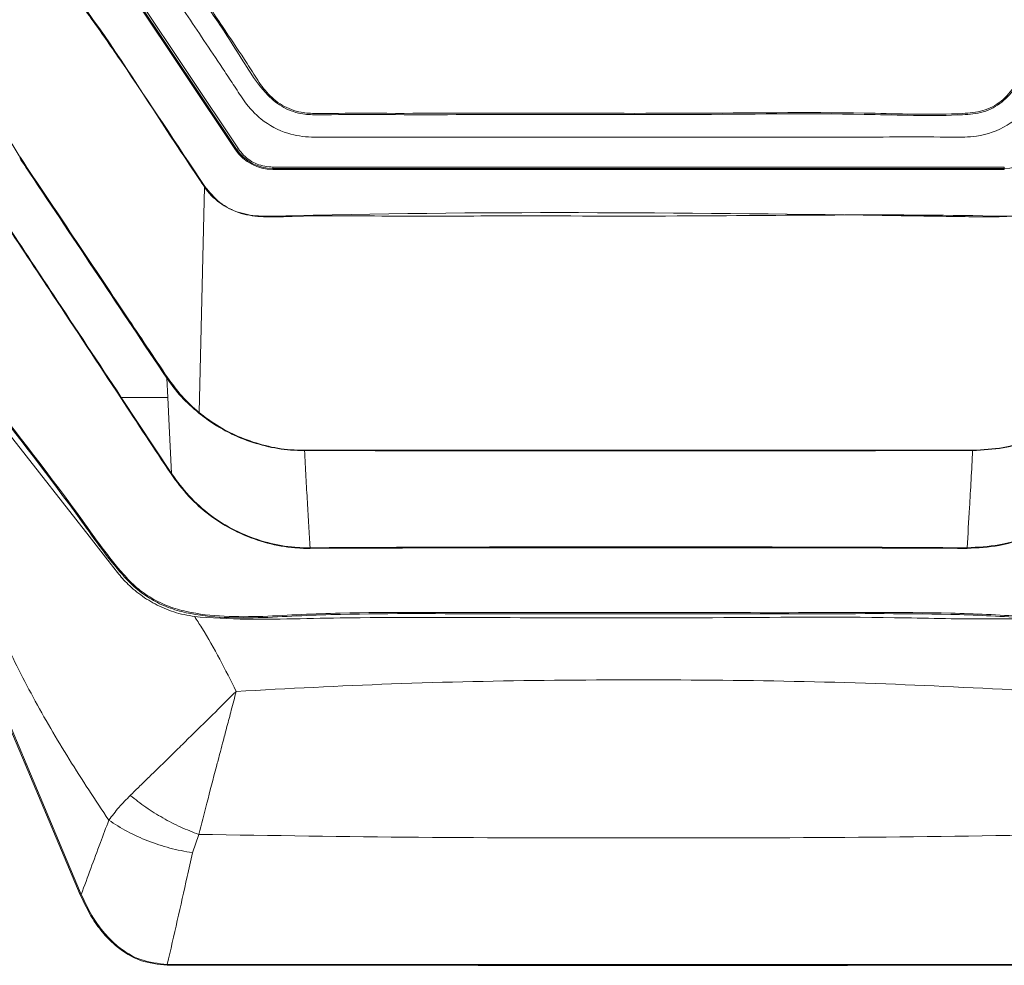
# Model space of a CAD drawing. Header units: millimetres. Extents: x 240 to 2023, y 154 to 1434.
# Tile 21 of 51: x 330 to 449, y 802 to 916. Entities that reach past the tile are written whole.
import ezdxf

# ---------------------------------------------------------------- set-up
doc = ezdxf.new("R2010")
doc.units = ezdxf.units.MM
doc.header["$LTSCALE"] = 7.5

msp = doc.modelspace()

# ---------------------------------------------------------------- linework, layer by layer
at = {"color": 7, "linetype": 'Continuous', "lineweight": 15}
for p, q in [((356.38, 900.1), (342.33, 921.14)), ((342.46, 921.21), (356.5, 900.18)), ((356.72, 900.22), (342.68, 921.25)), ((356.5, 900.18), (356.72, 900.22)), ((360.88, 897.84), (360.88, 897.99)), ((449.11, 897.99), (360.88, 897.99)), ((449.11, 897.84), (449.11, 897.99)), ((360.88, 897.84), (360.88, 897.7)), ((360.88, 897.84), (449.11, 897.84)), ((449.11, 897.7), (360.88, 897.7)), ((449.11, 897.84), (449.11, 897.7)), ((352.62, 895.62), (351.98, 868.4)), ((348.07, 872.53), (348.19, 870.21)), ((342.59, 870.21), (348.66, 861)), ((364.7, 863.82), (364.7, 863.78)), ((444.62, 852.06), (444.62, 852.06)), ((330.98, 825.95), (324.43, 841.49)), ((324.57, 841.54), (331.12, 826)), ((337.64, 810.16), (330.98, 825.95)), ((331.12, 826), (337.77, 810.21)), ((351.94, 817.45), (351.17, 815.23))]:
    msp.add_line(p, q, dxfattribs=at)
at = {"color": 7, "linetype": 'Continuous', "lineweight": 15, "flags": 128}
for points in [[(325.85, 869.86), (325.9, 869.8), (326.07, 869.58), (326.76, 868.7), (329.51, 865.19), (338.72, 853.45)], [(348.19, 870.21), (348.36, 866.79), (348.66, 861)]]:
    msp.add_lwpolyline(points, dxfattribs=at)
at = {"color": 7, "linetype": 'Continuous', "lineweight": 15}
for centre, radius, start, end in [((356.95, 899.31), 0.972, 116.9697, 125.4942), ((360.88, 903.11), 5.41, 213.7519, 270.0147), ((360.88, 903.1), 5.27, 213.7519, 270.0148), ((449.11, 903.1), 5.27, 269.9852, 326.2481), ((354.33, 893.17), 2.99, 123.6317, 124.7859), ((343.52, 868.69), 1.78, 121.5901, 123.9873), ((351.23, 868.96), 0.934, 317.5685, 323.2447), ((331.85, 823.97), 2.16, 109.8917, 113.6343), ((338.78, 807.53), 2.87, 110.7347, 113.3935), ((349.04, 801.67), 0.898, 174.3642, 180.4578)]:
    msp.add_arc(centre, radius, start, end, dxfattribs=at)
for points, knots in [([(345, 1133.48), (345, 1094.15), (345, 1037.51), (345, 973.26), (345, 947.34), (345, 937.73), (345, 934.74), (345, 931.75), (345, 928.75), (345, 925.7), (346.25, 922.47), (348.47, 919.5), (350.64, 916.15), (352.86, 912.86), (354.71, 910.06), (356.29, 907.74), (357.56, 905.68), (359.55, 903.49), (362.4, 901.97), (365.36, 901.56), (367.85, 901.64), (370.13, 901.62), (375.53, 901.63), (383.99, 901.62), (395.58, 901.62), (407.19, 901.62), (418.92, 901.63), (430.83, 901.6), (439.77, 901.67), (446.12, 901.58), (449.49, 902.79), (452.08, 905.1), (453.59, 907.57), (454.98, 909.6), (456.27, 911.55), (457.61, 913.55), (458.99, 915.63), (460.45, 917.81), (461.91, 920.04), (463.55, 922.32), (464.88, 925.08), (465.88, 952.37), (464.33, 1021.42), (464.74, 1089.94), (465, 1133.48)], [0, 0, 0, 0, 0.210693, 0.303394, 0.344186, 0.349529, 0.354871, 0.360213, 0.365556, 0.370983, 0.376371, 0.383753, 0.390783, 0.397775, 0.404988, 0.40878, 0.412789, 0.417945, 0.424439, 0.429606, 0.433738, 0.437806, 0.441821, 0.462638, 0.483084, 0.503898, 0.524796, 0.545874, 0.567667, 0.572739, 0.579753, 0.586225, 0.590909, 0.595245, 0.599402, 0.603452, 0.60811, 0.612766, 0.617496, 0.622393, 0.627865, 0.633556, 0.767142, 1, 1, 1, 1]), ([(335.05, 1132), (335.05, 1131.9), (335.05, 1131.4), (335.05, 1129.3), (335.05, 1120.91), (335.05, 1087.37), (335.13, 1028.71), (334.85, 971.2), (335.15, 937.43), (334.95, 928.7), (334.74, 924.18), (336.23, 919.66), (339.22, 915.66), (344.89, 907.43), (349.32, 900.72), (352.67, 895.66)], [0, 0, 0, 0, 0.0012403, 0.0062009, 0.0260436, 0.1054143, 0.4228969, 0.7544879, 0.8203545, 0.8418606, 0.8632993, 0.8757226, 0.9001819, 0.9246845, 1, 1, 1, 1]), ([(462.45, 1132.98), (462.44, 1117.86), (462.42, 1087.63), (462.43, 1042.22), (462.32, 996.79), (462.65, 960.31), (462.19, 937.81), (462.55, 929.43), (462.47, 926.4), (461.45, 923.92), (460.13, 921.99), (457.33, 918.04), (454.14, 913.27), (451.1, 908.34), (448.93, 905.73), (446.61, 904.51), (441.38, 904.09), (430.04, 904.55), (412.46, 904.29), (392.82, 904.4), (377.98, 904.29), (369.55, 904.38), (366.11, 904.28), (364.04, 904.4), (361.86, 905.22), (359.39, 907.41), (357.23, 910.85), (354.56, 915.17), (351.44, 919.53), (348.69, 923.29), (347.3, 927.45), (347.44, 931.58), (347.91, 947.58), (347.44, 975.27), (347.63, 1014.42), (347.57, 1053.96), (347.57, 1093.48), (347.55, 1119.81), (347.54, 1132.98)], [0, 0, 0, 0, 0.082469, 0.164937, 0.247406, 0.329874, 0.363611, 0.369672, 0.375674, 0.379842, 0.38409, 0.388344, 0.406253, 0.415289, 0.419902, 0.424528, 0.429085, 0.448203, 0.486447, 0.52469, 0.555112, 0.567209, 0.570564, 0.573901, 0.578426, 0.582953, 0.591628, 0.600328, 0.610631, 0.620907, 0.625421, 0.634229, 0.643078, 0.712831, 0.784598, 0.856365, 0.928182, 1, 1, 1, 1]), ([(347.68, 1132.99), (347.69, 1119.82), (347.71, 1093.49), (347.73, 1053.97), (347.72, 1014.43), (347.78, 975.25), (347.61, 947.64), (347.75, 932.39), (347.65, 929.16), (347.66, 926.71), (348.5, 924.23), (350.03, 922), (352.2, 918.92), (354.61, 915.21), (357.03, 911.68), (358.73, 908.98), (360.06, 906.96), (361.94, 905.36), (364.07, 904.53), (366.12, 904.47), (369.55, 904.5), (377.98, 904.48), (392.82, 904.53), (412.46, 904.44), (430.04, 904.7), (441.37, 904.24), (446.57, 904.66), (448.84, 905.85), (450.99, 908.43), (454.01, 913.36), (457.47, 918.39), (460.27, 922.55), (461.52, 924.49), (462.17, 926.09), (462.31, 927.78), (462.26, 929.98), (462.31, 937.84), (462.23, 960.29), (462.27, 996.8), (462.26, 1042.23), (462.28, 1087.63), (462.3, 1117.87), (462.31, 1132.99)], [0, 0, 0, 0, 0.071874, 0.14376, 0.215583, 0.287419, 0.357232, 0.366043, 0.370461, 0.37486, 0.379286, 0.38442, 0.389567, 0.399852, 0.408528, 0.412874, 0.417209, 0.421647, 0.426086, 0.429388, 0.432729, 0.444836, 0.475287, 0.513561, 0.551847, 0.570983, 0.575461, 0.579998, 0.584525, 0.593569, 0.611495, 0.617739, 0.620915, 0.624066, 0.627042, 0.630039, 0.636072, 0.669839, 0.75237, 0.834919, 0.91745, 1, 1, 1, 1]), ([(352.67, 895.66), (353.24, 894.97), (354.37, 893.59), (356.41, 892.58), (358.57, 892.09), (360.8, 892.06), (386.93, 892.76), (414.7, 892.46), (443.93, 892.03), (449, 891.95), (452.5, 892.26), (454.44, 892.87), (456.77, 894.7), (458.66, 897.26), (460.45, 900.17), (464.53, 906.68), (468.68, 912.95), (472.94, 918.88), (474.18, 920.83), (475.17, 923.88), (475.67, 928.04), (475.61, 933.75), (475.13, 939.48), (474.19, 967.72), (475.44, 1031.9), (475.13, 1094.16), (474.94, 1132)], [0, 0, 0, 0, 0.007613, 0.015224, 0.019009, 0.026605, 0.03423, 0.244001, 0.264877, 0.285732, 0.287451, 0.295101, 0.302751, 0.312521, 0.322353, 0.332187, 0.37862, 0.386928, 0.395179, 0.398241, 0.414488, 0.430886, 0.447451, 0.463931, 0.674156, 1, 1, 1, 1]), ([(352.62, 895.62), (352.57, 895.71), (352.29, 896.12), (351.12, 897.87), (346.44, 904.83), (341.46, 912.93), (336.04, 920.06), (335.05, 922.79), (334.96, 924.11), (334.96, 924.42), (334.96, 924.42)], [0, 0, 0, 0, 0.008816, 0.044081, 0.185141, 0.749382, 0.88356, 0.97271, 0.999998, 1, 1, 1, 1]), ([(475.04, 924.42), (475.04, 924.42), (475.04, 923.74), (474.8, 922.04), (473.53, 919.6), (472.23, 917.87), (471.28, 916.45), (469.68, 914.06), (466.25, 908.87), (462.23, 903.09), (459.01, 897.81), (456.98, 894.79), (454.45, 892.84), (452.03, 892.1), (449.76, 892.05), (435.71, 892.38), (414.73, 892.01), (389.88, 892.14), (374.98, 892.05), (366.75, 892.18), (362.17, 892.01), (359.42, 891.94), (356.73, 892.36), (354.36, 893.61), (353.1, 894.87), (352.62, 895.62), (352.62, 895.62)], [0, 0, 0, 0, 0, 0.014451, 0.035902, 0.057673, 0.060586, 0.072239, 0.118847, 0.193015, 0.221959, 0.25072, 0.269747, 0.288754, 0.303336, 0.317968, 0.587533, 0.749252, 0.846273, 0.904478, 0.924118, 0.943733, 0.963015, 0.981049, 1, 1, 1, 1, 1]), ([(327.07, 909.99), (327.08, 909.47), (327.16, 907.36), (327.86, 904.21), (329.16, 901.15), (330.08, 899.69), (330.42, 899.15)], [0, 0, 0, 0, 0.136148, 0.549732, 0.833803, 1, 1, 1, 1]), ([(330.42, 899.15), (330.41, 899.15), (330.4, 899.14), (330.37, 899.13), (330.35, 899.11), (330.34, 899.1)], [0, 0, 0, 0, 0.171563, 0.491369, 1, 1, 1, 1]), ([(348.07, 872.53), (345.31, 876.66), (339.81, 884.91), (333.9, 893.76), (330.74, 898.5), (330.34, 899.1)], [0, 0, 0, 0, 0.4657618, 0.9315237, 1, 1, 1, 1]), ([(330.42, 899.15), (334.68, 892.79), (340.59, 883.94), (346.51, 875.08), (348.17, 872.6)], [0, 0, 0, 0, 0.719642, 1, 1, 1, 1]), ([(360.88, 897.99), (360.23, 898.07), (358.93, 898.22), (357.51, 899.18), (356.92, 899.96), (356.72, 900.22)], [0, 0, 0, 0, 0.399188, 0.798375, 1, 1, 1, 1]), ([(342.52, 870.17), (339.8, 874.3), (335.04, 881.51), (330.28, 888.71), (328.25, 891.79)], [0, 0, 0, 0, 0.572521, 1, 1, 1, 1]), ([(328.29, 891.82), (330.33, 888.74), (335.09, 881.55), (339.86, 874.34), (342.59, 870.21)], [0, 0, 0, 0, 0.427457, 1, 1, 1, 1]), ([(341.09, 819.17), (339.47, 821.61), (336.28, 826.45), (331.9, 833.92), (328.12, 841.55), (324.68, 849.15), (321.37, 856.71), (318, 864.22), (314.39, 871.76), (311.76, 876.72), (310.42, 879.22)], [0, 0, 0, 0, 0.13028, 0.258355, 0.383523, 0.507426, 0.62909, 0.751155, 0.874282, 1, 1, 1, 1]), ([(348.17, 872.6), (348.16, 872.6), (348.14, 872.58), (348.12, 872.57), (348.09, 872.55), (348.08, 872.54), (348.07, 872.53)], [0, 0, 0, 0, 0.249974, 0.499947, 0.749964, 1, 1, 1, 1]), ([(351.92, 868.33), (351.21, 868.95), (349.78, 870.2), (348.64, 871.75), (348.07, 872.53)], [0, 0, 0, 0, 0.494311, 1, 1, 1, 1]), ([(348.17, 872.6), (348.73, 871.84), (349.85, 870.3), (351.24, 869.02), (351.98, 868.4), (351.98, 868.4)], [0, 0, 0, 0, 0.49392, 0.99999, 1, 1, 1, 1]), ([(484.02, 870.83), (482.2, 868.45), (476.72, 861.32), (471.09, 853.29), (466.13, 847.5), (464.22, 846.05), (462.11, 844.93), (459.23, 844.03), (455.59, 843.6), (451.28, 843.6), (446.97, 843.88), (437.98, 844.17), (424.27, 844.02), (405.84, 844.13), (387.41, 844.03), (373.58, 844.17), (364.35, 843.88), (359.68, 843.59), (355.03, 843.57), (351.18, 843.96), (348.24, 844.79), (346.19, 845.79), (344.32, 847.1), (341.39, 850.18), (335.66, 858.42), (329.98, 865.69), (325.97, 870.83)], [0, 0, 0, 0, 0.049323, 0.147913, 0.160974, 0.174033, 0.187075, 0.200121, 0.223561, 0.247152, 0.270917, 0.294596, 0.394954, 0.495411, 0.595868, 0.696226, 0.721826, 0.747506, 0.773028, 0.798411, 0.810836, 0.823262, 0.835733, 0.848194, 0.892794, 1, 1, 1, 1]), ([(326.06, 870.92), (330.07, 865.78), (335.75, 858.51), (341.48, 850.28), (344.4, 847.21), (346.25, 845.92), (348.27, 844.93), (351.2, 844.1), (355.03, 843.71), (359.68, 843.73), (364.34, 844.03), (373.57, 844.32), (387.4, 844.18), (405.84, 844.28), (424.27, 844.17), (437.98, 844.32), (446.98, 844.03), (451.28, 843.75), (455.58, 843.74), (459.21, 844.17), (462.07, 845.07), (464.16, 846.17), (466.05, 847.61), (471, 853.39), (476.63, 861.41), (482.1, 868.54), (483.93, 870.92)], [0, 0, 0, 0, 0.1073523, 0.1519806, 0.1643195, 0.1766684, 0.1889797, 0.2012908, 0.2266705, 0.2521898, 0.277868, 0.3034655, 0.4039814, 0.5045964, 0.6052115, 0.7057273, 0.7293959, 0.7531511, 0.776732, 0.8001617, 0.8130883, 0.8260119, 0.8389488, 0.8518878, 0.950609, 1, 1, 1, 1]), ([(348.6, 860.96), (348.6, 860.96), (346.55, 864.02), (344.54, 867.09), (342.52, 870.17)], [0, 0, 0, 0, 0.000323, 1, 1, 1, 1]), ([(348.19, 870.21), (347.28, 870.21), (345.43, 870.21), (343.55, 870.21), (342.59, 870.21)], [0, 0, 0, 0, 0.488411, 1, 1, 1, 1]), ([(445.29, 863.82), (446.53, 863.89), (448.84, 864.01), (452.15, 864.95), (455.08, 866.29), (457.77, 868.05), (459.25, 869.53), (460, 870.27)], [0, 0, 0, 0, 0.223919, 0.418567, 0.618636, 0.806804, 1, 1, 1, 1]), ([(460.07, 870.21), (459.33, 869.48), (457.83, 868.02), (455.16, 866.27), (452.2, 864.91), (448.88, 863.97), (446.53, 863.85), (445.29, 863.78)], [0, 0, 0, 0, 0.18857, 0.381666, 0.576249, 0.776247, 1, 1, 1, 1]), ([(364.7, 863.78), (364.14, 863.79), (362.55, 863.83), (359.95, 864.27), (357.6, 865.03), (355.57, 865.94), (353.81, 866.88), (352.55, 867.84), (351.92, 868.33)], [0, 0, 0, 0, 0.1215419, 0.3451104, 0.5687625, 0.6539119, 0.8270404, 1, 1, 1, 1]), ([(351.98, 868.4), (351.98, 868.4), (352.66, 867.83), (354.38, 866.59), (357.04, 865.28), (359.96, 864.31), (362.55, 863.87), (364.14, 863.83), (364.7, 863.82)], [0, 0, 0, 0, 0.0000047, 0.2152575, 0.43081, 0.6546128, 0.8783269, 1, 1, 1, 1]), ([(364.7, 863.82), (374.81, 863.82), (389.96, 863.83), (415.22, 863.83), (431.98, 863.83), (443.69, 863.82), (445.29, 863.82)], [0, 0, 0, 0, 0.376115, 0.564173, 0.940288, 1, 1, 1, 1]), ([(445.29, 863.78), (445.19, 863.78), (444.69, 863.78), (442.59, 863.78), (430.98, 863.77), (414.72, 863.77), (389.96, 863.77), (374.81, 863.77), (364.7, 863.78)], [0, 0, 0, 0, 0.003723, 0.018613, 0.078176, 0.435829, 0.623886, 1, 1, 1, 1]), ([(365.37, 852.06), (365.32, 852.94), (365.2, 854.7), (365.04, 857.58), (364.87, 860.61), (364.76, 862.72), (364.7, 863.78)], [0, 0, 0, 0, 0.243861, 0.490713, 0.742946, 1, 1, 1, 1]), ([(445.29, 863.78), (445.23, 862.6), (445.11, 860.26), (444.88, 856.25), (444.72, 853.64), (444.62, 852.06)], [0, 0, 0, 0, 0.286859, 0.56783, 1, 1, 1, 1]), ([(445.29, 863.82), (445.29, 863.81), (445.29, 863.8), (445.29, 863.79), (445.29, 863.78)], [0, 0, 0, 0, 0.45864, 1, 1, 1, 1]), ([(445.29, 863.78), (445.29, 863.78), (445.29, 863.78), (445.29, 863.78), (445.29, 863.78)], [0, 0, 0, 0, 0.6032833, 1, 1, 1, 1]), ([(348.66, 861), (348.65, 860.99), (348.63, 860.98), (348.61, 860.96), (348.6, 860.96)], [0, 0, 0, 0, 0.500031, 1, 1, 1, 1]), ([(365.37, 851.98), (365.35, 851.98), (365.01, 851.94), (364.11, 852.02), (362.14, 852.15), (359.37, 852.77), (356.2, 854.04), (353.25, 855.87), (350.65, 858.18), (349.28, 860.03), (348.6, 860.96)], [0, 0, 0, 0, 0.003913, 0.051997, 0.135704, 0.303558, 0.477868, 0.652182, 0.826, 1, 1, 1, 1]), ([(348.66, 861), (349.34, 860.08), (350.71, 858.23), (353.29, 855.92), (356.23, 854.1), (359.39, 852.82), (362.15, 852.24), (364.14, 852.05), (365.03, 852.05), (365.37, 852.06)], [0, 0, 0, 0, 0.174022, 0.34786, 0.5222, 0.696543, 0.864429, 0.948164, 1, 1, 1, 1]), ([(444.62, 852.06), (445.91, 852.12), (448.2, 852.24), (451.37, 853.12), (454.09, 854.3), (456.58, 855.88), (459.1, 858.03), (460.56, 859.87), (461.33, 861), (461.33, 861)], [0, 0, 0, 0, 0.195616, 0.346891, 0.498164, 0.645477, 0.792783, 0.999945, 1, 1, 1, 1]), ([(461.4, 860.96), (460.58, 859.86), (459.17, 857.97), (456.62, 855.83), (454.13, 854.24), (451.4, 853.06), (448.21, 852.16), (445.92, 852.05), (444.62, 851.98)], [0, 0, 0, 0, 0.207217, 0.354508, 0.50181, 0.653083, 0.804356, 1, 1, 1, 1]), ([(338.72, 853.45), (339.48, 852.5), (340.61, 851.06), (342.12, 849.06), (343.45, 847.52), (345.15, 846.13), (347.21, 844.93), (349.55, 844.02), (351.25, 843.79), (352.11, 843.67)], [0, 0, 0, 0, 0.22074, 0.332316, 0.44359, 0.574115, 0.708461, 0.851769, 1, 1, 1, 1]), ([(365.37, 852.06), (365.37, 852.06), (366.61, 852.06), (373.8, 852.1), (387.02, 852.16), (404.06, 852.16), (420.17, 852.15), (433.39, 852.13), (441.51, 852.06), (444.62, 852.06), (444.62, 852.06)], [0, 0, 0, 0, 0.000001, 0.04696, 0.273477, 0.499994, 0.691164, 0.882333, 0.999999, 1, 1, 1, 1]), ([(444.62, 851.98), (441.52, 851.99), (433.39, 852.03), (420.17, 852.07), (403.45, 852.06), (385.16, 852.06), (371.97, 852.01), (365.37, 851.98)], [0, 0, 0, 0, 0.117684, 0.308734, 0.500039, 0.749736, 1, 1, 1, 1]), ([(365.37, 852.06), (365.37, 852.04), (365.37, 852.02), (365.37, 851.99), (365.37, 851.98), (365.37, 851.98)], [0, 0, 0, 0, 0.618464, 0.929238, 1, 1, 1, 1]), ([(444.62, 852.06), (444.62, 852.05), (444.62, 852.03), (444.62, 852), (444.62, 851.99), (444.62, 851.98)], [0, 0, 0, 0, 0.499854, 0.704413, 1, 1, 1, 1]), ([(352.11, 843.67), (354.25, 843.56), (358.54, 843.33), (364.97, 843.53), (375.69, 843.69), (392.01, 843.59), (413.49, 843.57), (432.2, 843.76), (446.83, 843.36), (454.14, 843.57), (457.8, 843.67)], [0, 0, 0, 0, 0.0608, 0.121695, 0.182592, 0.365165, 0.584786, 0.792379, 0.896241, 1, 1, 1, 1]), ([(356.46, 834.72), (362.7, 835.05), (375.49, 835.73), (395.06, 836.13), (414.93, 836.13), (434.51, 835.73), (447.29, 835.05), (453.53, 834.72)], [0, 0, 0, 0, 0.193084, 0.39537, 0.604619, 0.806899, 1, 1, 1, 1]), ([(356.46, 834.72), (355.5, 833.77), (353.78, 832.07), (351.55, 829.88), (349.82, 828.17), (348.39, 826.76), (347.07, 825.48), (345.85, 824.28), (344.72, 823.18), (344.02, 822.49), (343.67, 822.16)], [0, 0, 0, 0, 0.212614, 0.3794, 0.499692, 0.609165, 0.713984, 0.814076, 0.909411, 1, 1, 1, 1]), ([(356.46, 834.72), (356.26, 833.96), (355.89, 832.54), (355.37, 830.57), (354.93, 828.91), (354.58, 827.56), (354.3, 826.51), (353.73, 824.38), (352.93, 821.27), (352.27, 818.69), (351.95, 817.45)], [0, 0, 0, 0, 0.123531, 0.231181, 0.322724, 0.398111, 0.457397, 0.500687, 0.761784, 1, 1, 1, 1]), ([(341.09, 819.17), (341.48, 819.69), (342.24, 820.71), (343.21, 821.69), (343.67, 822.16)], [0, 0, 0, 0, 0.515178, 1, 1, 1, 1]), ([(343.67, 822.16), (344.29, 821.67), (345.54, 820.7), (347.6, 819.42), (349.75, 818.3), (351.22, 817.73), (351.95, 817.45)], [0, 0, 0, 0, 0.249976, 0.499968, 0.749976, 1, 1, 1, 1]), ([(337.77, 810.21), (338.53, 812.3), (339.62, 815.29), (340.75, 818.26), (341.09, 819.17)], [0, 0, 0, 0, 0.697149, 1, 1, 1, 1]), ([(351.17, 815.23), (350.26, 815.4), (348.44, 815.75), (345.79, 816.64), (343.27, 817.77), (341.81, 818.7), (341.09, 819.17)], [0, 0, 0, 0, 0.25, 0.5, 0.75, 1, 1, 1, 1]), ([(458.04, 817.45), (449.21, 817.32), (431.54, 817.04), (405, 817.02), (378.45, 817.04), (360.78, 817.32), (351.95, 817.45)], [0, 0, 0, 0, 0.250009, 0.5, 0.749992, 1, 1, 1, 1]), ([(351.17, 815.23), (350.96, 814.27), (349.98, 809.77), (348.95, 805.28), (348.14, 801.76)], [0, 0, 0, 0, 0.212898, 1, 1, 1, 1]), ([(348.14, 801.66), (347.04, 801.78), (344.85, 802.01), (342.28, 803.61), (340.44, 805.43), (338.89, 807.51), (338.11, 809.18), (337.64, 810.16)], [0, 0, 0, 0, 0.2300334, 0.4595187, 0.6162983, 0.7733391, 1, 1, 1, 1]), ([(337.77, 810.21), (338.22, 809.23), (339, 807.58), (340.53, 805.5), (342.35, 803.69), (344.88, 802.1), (347.06, 801.87), (348.14, 801.76)], [0, 0, 0, 0, 0.227156, 0.384302, 0.541182, 0.770404, 1, 1, 1, 1]), ([(348.14, 801.76), (352.28, 801.76), (360.56, 801.76), (373.06, 801.76), (385.59, 801.76), (399.27, 801.76), (414.08, 801.76), (430.02, 801.76), (445.96, 801.76), (456.56, 801.76), (461.85, 801.76)], [0, 0, 0, 0, 0.1098104, 0.219621, 0.3298447, 0.4400686, 0.5796254, 0.7191823, 0.8595912, 1, 1, 1, 1]), ([(461.86, 801.66), (456.59, 801.66), (446.06, 801.66), (430.15, 801.65), (414.18, 801.65), (399.32, 801.65), (385.64, 801.65), (373.12, 801.66), (360.61, 801.66), (352.29, 801.66), (348.14, 801.66)], [0, 0, 0, 0, 0.139555, 0.279111, 0.419521, 0.559932, 0.669741, 0.779551, 0.889775, 1, 1, 1, 1])]:
    msp.add_open_spline(points, degree=3, knots=knots, dxfattribs=at)
at = {"color": 106, "linetype": 'Continuous', "lineweight": 15}
msp.add_open_spline([(351.41, 843.79), (351.7, 843.33), (353.59, 840.42), (355.15, 837.33), (356.46, 834.72)], degree=3, knots=[0, 0, 0, 0, 0.158659, 1, 1, 1, 1], dxfattribs=at)

doc.saveas('drawing.dxf')
